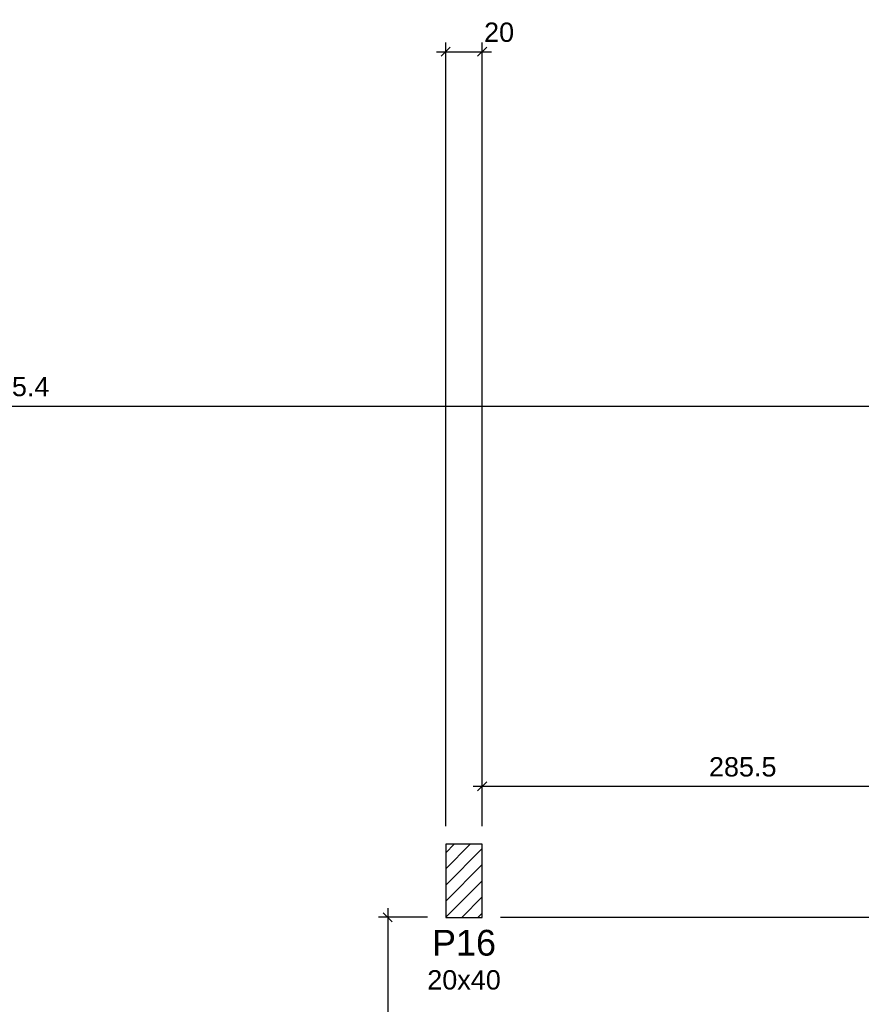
# Model space of a CAD drawing. Header units: millimetres. Extents: x 0 to 119, y 0 to 84.
# Tile 33 of 38: x 58 to 67, y 59 to 70. Entities that reach past the tile are written whole.
import ezdxf

# ---------------------------------------------------------------- set-up
doc = ezdxf.new("R2010")
doc.units = ezdxf.units.MM
doc.header["$MEASUREMENT"] = 0
doc.linetypes.add('NULL', pattern=[0])
doc.layers.get('0').update_dxf_attribs({"lineweight": 18})
for name, color, linetype, lineweight in [('FO-Cotas', 5, 'Continuous', 5), ('FO-Hachura pilar que passa', 19, 'Continuous', 5), ('FO-Pilares', 4, 'Continuous', 30), ('FO-Textos dos pilares', 7, 'Continuous', 5)]:
    doc.layers.add(name, color=color, linetype=linetype, lineweight=lineweight)
doc.styles.add('Arial', font='txt')
doc.dimstyles.new('UM_50.000000', dxfattribs={"dimtxt": 0.18, "dimasz": 0.1, "dimexe": 0.1, "dimexo": 0.2, "dimgap": 0, "dimtad": 1, "dimtih": 1, "dimtoh": 1, "dimdec": 1, "dimlfac": 50, "dimzin": 0, "dimdsep": 46, "dimtxsty": 'Standard', "dimcen": 0.09, "dimdle": 0.1, "dimadec": 1, "dimazin": 2, "dimtfac": 1, "dimtdec": 4, "dimtofl": 0, "dimtmove": 0, "dimatfit": 3, "dimfxl": 1, "dimtolj": 1, "dimarcsym": 0})

# ---------------------------------------------------------------- blocks, each defined once
blk = doc.blocks.new('_Oblique')
at = {"color": 0, "linetype": 'ByBlock', "lineweight": -2}
blk.add_line((-0.5, -0.5), (0.5, 0.5), dxfattribs=at)
blk = doc.blocks.new('*D22')
at = {"layer": 'Defpoints', "color": 0}
for p in [(63.241, 69.848), (62.841, 61.166), (63.241, 61.166)]:
    blk.add_point(p, dxfattribs=at)
at = {"layer": 'FO-Cotas', "color": 0, "lineweight": -2}
for p, q in [((62.841, 61.366), (62.841, 69.948)), ((63.241, 61.366), (63.241, 69.948)), ((62.741, 69.848), (63.341, 69.848))]:
    blk.add_line(p, q, dxfattribs=at)
at = {"layer": 'FO-Cotas', "color": 0, "lineweight": -2, "xscale": 0.1, "yscale": 0.1, "zscale": 0.1, "rotation": 180}
blk.add_blockref('_Oblique', (62.841, 69.848), dxfattribs=at)
at = {"layer": 'FO-Cotas', "color": 0, "lineweight": -2, "xscale": 0.1, "yscale": 0.1, "zscale": 0.1}
blk.add_blockref('_Oblique', (63.241, 69.848), dxfattribs=at)
at = {"layer": 'FO-Cotas', "color": 7, "insert": (63.426, 70.06), "char_height": 0.2118, "attachment_point": 5, "rotation": 0.0057, "style": 'Arial'}
blk.add_mtext('\\A1;20', dxfattribs=at)
blk = doc.blocks.new('*D93')
at = {"layer": 'Defpoints', "color": 0}
for p in [(69.35, 60.566), (70.762, 60.566), (63.241, 60.366)]:
    blk.add_point(p, dxfattribs=at)
at = {"layer": 'FO-Cotas', "color": 0, "lineweight": -2}
for p, q in [((70.762, 60.266), (70.762, 60.666)), ((69.55, 60.566), (70.862, 60.566)), ((63.441, 60.366), (70.862, 60.366))]:
    blk.add_line(p, q, dxfattribs=at)
at = {"layer": 'FO-Cotas', "color": 0, "lineweight": -2, "xscale": 0.1, "yscale": 0.1, "zscale": 0.1}
for p, rotation in [((70.762, 60.566), 90), ((70.762, 60.366), 270)]:
    blk.add_blockref('_Oblique', p, dxfattribs=dict(at, rotation=rotation))
at = {"layer": 'FO-Cotas', "color": 7, "insert": (70.522, 60.209), "char_height": 0.2118, "attachment_point": 5, "rotation": 90, "style": 'Arial'}
blk.add_mtext('\\A1;10', dxfattribs=at)
blk = doc.blocks.new('*D105')
at = {"layer": 'Defpoints', "color": 0}
for p in [(70.762, 60.866), (71.292, 60.866), (63.241, 60.366)]:
    blk.add_point(p, dxfattribs=at)
at = {"layer": 'FO-Cotas', "color": 0, "lineweight": -2}
for p, q in [((71.292, 60.266), (71.292, 60.966)), ((70.962, 60.866), (71.392, 60.866)), ((63.441, 60.366), (71.392, 60.366))]:
    blk.add_line(p, q, dxfattribs=at)
at = {"layer": 'FO-Cotas', "color": 0, "lineweight": -2, "xscale": 0.1, "yscale": 0.1, "zscale": 0.1}
for p, rotation in [((71.292, 60.866), 90), ((71.292, 60.366), 270)]:
    blk.add_blockref('_Oblique', p, dxfattribs=dict(at, rotation=rotation))
at = {"layer": 'FO-Cotas', "color": 7, "insert": (71.08, 60.616), "char_height": 0.2118, "attachment_point": 5, "rotation": 90, "style": 'Arial'}
blk.add_mtext('\\A1;25', dxfattribs=at)
blk = doc.blocks.new('*D143')
at = {"layer": 'Defpoints', "color": 0}
for p in [(47.093, 65.967), (69, 65.967), (69, 65.967)]:
    blk.add_point(p, dxfattribs=at)
at = {"layer": 'FO-Cotas', "color": 0, "lineweight": -2}
blk.add_line((46.993, 65.967), (69.1, 65.967), dxfattribs=at)
at = {"layer": 'FO-Cotas', "color": 0, "lineweight": -2, "xscale": 0.1, "yscale": 0.1, "zscale": 0.1, "rotation": 180}
blk.add_blockref('_Oblique', (47.093, 65.967), dxfattribs=at)
at = {"layer": 'FO-Cotas', "color": 0, "lineweight": -2, "xscale": 0.1, "yscale": 0.1, "zscale": 0.1}
blk.add_blockref('_Oblique', (69, 65.967), dxfattribs=at)
at = {"layer": 'FO-Cotas', "color": 7, "insert": (58.046, 66.179), "char_height": 0.2118, "attachment_point": 5, "rotation": 0.0057, "style": 'Arial'}
blk.add_mtext('\\A1;1095.4', dxfattribs=at)
blk = doc.blocks.new('*D219')
at = {"layer": 'Defpoints', "color": 0}
for p in [(68.95, 61.801), (63.241, 61.166), (68.95, 61.166)]:
    blk.add_point(p, dxfattribs=at)
at = {"layer": 'FO-Cotas', "color": 0, "lineweight": -2}
for p, q in [((63.241, 61.366), (63.241, 61.901)), ((68.95, 61.366), (68.95, 61.901)), ((63.141, 61.801), (69.05, 61.801))]:
    blk.add_line(p, q, dxfattribs=at)
at = {"layer": 'FO-Cotas', "color": 0, "lineweight": -2, "xscale": 0.1, "yscale": 0.1, "zscale": 0.1, "rotation": 180}
blk.add_blockref('_Oblique', (63.241, 61.801), dxfattribs=at)
at = {"layer": 'FO-Cotas', "color": 0, "lineweight": -2, "xscale": 0.1, "yscale": 0.1, "zscale": 0.1}
blk.add_blockref('_Oblique', (68.95, 61.801), dxfattribs=at)
at = {"layer": 'FO-Cotas', "color": 7, "insert": (66.096, 62.013), "char_height": 0.2118, "attachment_point": 5, "rotation": 0.0057, "style": 'Arial'}
blk.add_mtext('\\A1;285.5', dxfattribs=at)
blk = doc.blocks.new('*D228')
at = {"layer": 'Defpoints', "color": 0}
for p in [(62.841, 60.366), (62.206, 33.274), (62.841, 33.274)]:
    blk.add_point(p, dxfattribs=at)
at = {"layer": 'FO-Cotas', "color": 0, "lineweight": -2}
for p, q in [((62.206, 60.466), (62.206, 33.174)), ((62.641, 60.366), (62.106, 60.366)), ((62.641, 33.274), (62.106, 33.274))]:
    blk.add_line(p, q, dxfattribs=at)
at = {"layer": 'FO-Cotas', "color": 0, "lineweight": -2, "xscale": 0.1, "yscale": 0.1, "zscale": 0.1}
for p, rotation in [((62.206, 60.366), 90), ((62.206, 33.274), 270)]:
    blk.add_blockref('_Oblique', p, dxfattribs=dict(at, rotation=rotation))
at = {"layer": 'FO-Cotas', "color": 7, "insert": (61.994, 46.82), "char_height": 0.2118, "attachment_point": 5, "rotation": 90, "style": 'Arial'}
blk.add_mtext('\\A1;1354.6', dxfattribs=at)

msp = doc.modelspace()

# ---------------------------------------------------------------- hatches: boundary and pattern name
at = {"layer": 'FO-Hachura pilar que passa', "linetype": 'Continuous'}
h = msp.add_hatch(dxfattribs=at)
h.set_pattern_fill('ANSI31', color=19, style=0)
h.paths.add_polyline_path([(62.8412, 60.3658), (63.0412, 60.3658), (63.2412, 60.3658), (63.2412, 60.7658), (63.2412, 61.1658), (63.0412, 61.1658), (62.8412, 61.1658), (62.8412, 60.7658)])

# ---------------------------------------------------------------- linework, layer by layer
at = {"layer": 'FO-Pilares'}
msp.add_lwpolyline([(62.8412, 60.3658), (63.0412, 60.3658), (63.2412, 60.3658), (63.2412, 60.7658), (63.2412, 61.1658), (63.0412, 61.1658), (62.8412, 61.1658), (62.8412, 60.7658), (62.8412, 60.3658)], close=True, dxfattribs=at)

# ---------------------------------------------------------------- texts
at = {"layer": 'FO-Textos dos pilares', "linetype": 'NULL', "attachment_point": 8, "line_spacing_factor": 0.798, "style": 'Arial'}
for s, insert, char_height, width in [('P16', (63.0416, 59.9424), 0.2824, 1.387852), ('20x40', (63.0416, 59.5721), 0.2118, 1.580273)]:
    msp.add_mtext(s, dxfattribs=dict(at, insert=insert, char_height=char_height, width=width))

# ---------------------------------------------------------------- dimensions: what is measured, and where the dimension line sits
at = {"layer": 'FO-Cotas'}
for base, p1, p2, override, picture, middle, turn in [((63.2412, 69.848), (62.8412, 61.1658), (63.2412, 61.1658), {"dimtxt": 0.2118, "dimasz": 0.1, "dimexe": 0.1, "dimexo": 0.2, "dimtad": 1, "dimtih": 0, "dimtoh": 0, "dimdec": 1, "dimlfac": 50, "dimzin": 8, "dimtxsty": 'Arial', "dimblk": 'Oblique', "dimblk1": 'Oblique', "dimblk2": 'Oblique', "dimsah": 1, "dimdle": 0.1, "dimse1": 0, "dimse2": 0, "dimclrt": 7, "dimadec": 1, "dimazin": 3, "dimtmove": 2, "dimldrblk": 'Oblique'}, '*D22', (63.4265, 70.0598), 0.00573), ((69.0002, 65.9672), (47.0926, 65.9672), (69.0002, 65.9672), {"dimtxt": 0.2118, "dimasz": 0.1, "dimexe": 0.1, "dimexo": 0.2, "dimtad": 1, "dimtih": 0, "dimtoh": 0, "dimdec": 1, "dimlfac": 50, "dimzin": 8, "dimtxsty": 'Arial', "dimblk": 'Oblique', "dimblk1": 'Oblique', "dimblk2": 'Oblique', "dimsah": 1, "dimdle": 0.1, "dimse1": 1, "dimse2": 1, "dimclrt": 7, "dimadec": 1, "dimazin": 3, "dimtmove": 2, "dimldrblk": 'Oblique'}, '*D143', (58.0464, 66.179), 0.00573), ((68.9502090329, 61.8012077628), (63.2412090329, 61.1658077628), (68.9502090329, 61.1658077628), {"dimtxt": 0.2118, "dimasz": 0.1, "dimexe": 0.1, "dimexo": 0.2, "dimtad": 1, "dimtih": 0, "dimtoh": 0, "dimdec": 1, "dimlfac": 50, "dimzin": 8, "dimtxsty": 'Arial', "dimblk": 'Oblique', "dimblk1": 'Oblique', "dimblk2": 'Oblique', "dimsah": 1, "dimdle": 0.1, "dimse1": 0, "dimse2": 0, "dimclrt": 7, "dimadec": 1, "dimazin": 3, "dimtmove": 2, "dimldrblk": 'Oblique'}, '*D219', (66.0957090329, 62.0130077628), 0.005729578)]:
    dim = msp.add_linear_dim(base=base, p1=p1, p2=p2, dimstyle='UM_50.000000', override=override, dxfattribs=at)
    dim.commit()
    dim.dimension.update_dxf_attribs({"geometry": picture, "text_midpoint": middle, "dimtype": 160, "text_rotation": turn})
for base, p1, p2, picture, middle in [((71.2917, 60.8658), (63.2412, 60.3658), (70.7622, 60.8658), '*D105', (71.0799, 60.6158)), ((70.7622, 60.5658), (63.2412, 60.3658), (69.3502, 60.5658), '*D93', (70.5224, 60.2085)), ((62.2058, 33.2742), (62.8412, 60.3658), (62.8412, 33.2742), '*D228', (61.994, 46.82))]:
    dim = msp.add_linear_dim(base=base, p1=p1, p2=p2, angle=90, dimstyle='UM_50.000000', override={"dimtxt": 0.2118, "dimasz": 0.1, "dimexe": 0.1, "dimexo": 0.2, "dimtad": 1, "dimtih": 0, "dimtoh": 0, "dimdec": 1, "dimlfac": 50, "dimzin": 8, "dimtxsty": 'Arial', "dimblk": 'Oblique', "dimblk1": 'Oblique', "dimblk2": 'Oblique', "dimsah": 1, "dimdle": 0.1, "dimse1": 0, "dimse2": 0, "dimclrt": 7, "dimadec": 1, "dimazin": 3, "dimtmove": 2, "dimldrblk": 'Oblique'}, dxfattribs=at)
    dim.commit()
    dim.dimension.update_dxf_attribs({"geometry": picture, "text_midpoint": middle, "dimtype": 160, "text_rotation": 90})

doc.saveas('drawing.dxf')
